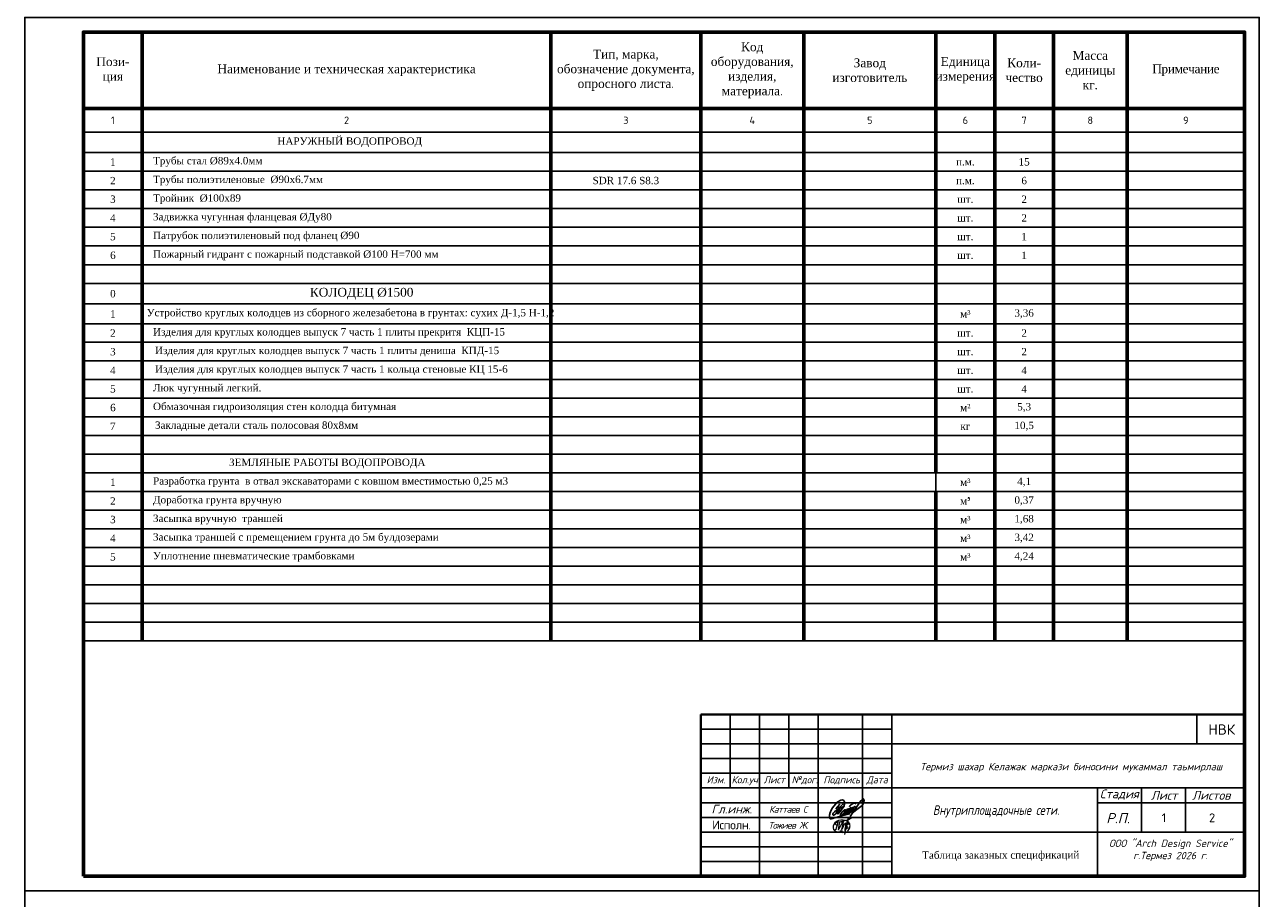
# Model space of a CAD drawing. Header units: metres. Extents: x 346093 to 351264, y 4122511 to 4124373.
# Tile 3 of 256: x 348514 to 348934, y 4122806 to 4123103. Entities that reach past the tile are written whole.
import ezdxf

# ---------------------------------------------------------------- set-up
doc = ezdxf.new("R2010")
doc.units = ezdxf.units.M
doc.header["$LTSCALE"] = 0.5
doc.layers.add('_0', color=7, linetype='Continuous', lineweight=15)
doc.layers.add('ФВС-3', color=7, linetype='Continuous', lineweight=25)
doc.styles.add('OOO-Kazar', font='isocpeui.ttf', dxfattribs={"height": 250})
doc.styles.get("Standard").update_dxf_attribs({"font": 'txt.shx'})
doc.styles.add('style1', font='isocpeui.ttf', dxfattribs={"height": 250})

# ---------------------------------------------------------------- blocks, each defined once
blk = doc.blocks.new('*T349')
at = {"color": 0, "linetype": 'Continuous', "lineweight": 60, "transparency": 16777216}
for p, q in [((0, 0), (20, 0)), ((0, 0), (0, -206.95)), ((20, 0), (20, -206.95)), ((159, 0), (159, -206.95)), ((210, 0), (210, -206.95)), ((245, 0), (245, -206.95)), ((290, 0), (290, -149.85)), ((310, 0), (310, -206.95)), ((330, 0), (330, -206.95)), ((355, 0), (355, -206.95)), ((395, 0), (395, -206.95)), ((0, -26), (395, -26)), ((290, -156.21), (290, -206.95))]:
    blk.add_line(p, q, dxfattribs=at)
at = {"color": 0, "linetype": 'ByBlock', "lineweight": -2, "transparency": 16777216}
for p, q in [((20, 0), (395, 0)), ((0, -53.68), (20, -53.68)), ((159, -53.68), (210, -53.68)), ((20, -72.73), (210, -72.73)), ((20, -79.09), (210, -79.09)), ((20, -85.45), (210, -85.45)), ((20, -92.45), (210, -92.45)), ((290, -92.45), (330, -92.45)), ((0, -111.83), (395, -111.83)), ((290, -118.16), (330, -118.16)), ((290, -124.49), (330, -124.49)), ((0, -143.52), (20, -143.52)), ((290, -143.52), (330, -143.52)), ((290, -149.85), (310, -149.85)), ((290, -149.85), (290, -156.21))]:
    blk.add_line(p, q, dxfattribs=at)
at = {"color": 0, "linetype": 'Continuous', "transparency": 16777216}
for p, q in [((0, -34), (395, -34)), ((0, -40.96), (395, -40.96)), ((0, -47.32), (395, -47.32)), ((20, -53.68), (159, -53.68)), ((210, -53.68), (395, -53.68)), ((0, -60.01), (395, -60.01)), ((0, -66.37), (395, -66.37)), ((0, -72.73), (20, -72.73)), ((210, -72.73), (395, -72.73)), ((0, -79.09), (20, -79.09)), ((210, -79.09), (395, -79.09)), ((0, -85.45), (20, -85.45)), ((210, -85.45), (395, -85.45)), ((0, -92.45), (20, -92.45)), ((210, -92.45), (290, -92.45)), ((330, -92.45), (395, -92.45)), ((0, -99.16), (395, -99.16)), ((0, -105.49), (395, -105.49)), ((0, -118.16), (290, -118.16)), ((330, -118.16), (395, -118.16)), ((0, -124.49), (290, -124.49)), ((330, -124.49), (395, -124.49)), ((0, -130.85), (395, -130.85)), ((0, -137.19), (395, -137.19)), ((20, -143.52), (290, -143.52)), ((330, -143.52), (395, -143.52)), ((0, -149.85), (290, -149.85)), ((310, -149.85), (395, -149.85)), ((0, -156.21), (395, -156.21)), ((0, -162.57), (395, -162.57)), ((0, -168.9), (395, -168.9)), ((0, -175.26), (395, -175.26)), ((0, -181.62), (395, -181.62)), ((0, -187.95), (395, -187.95)), ((0, -194.28), (395, -194.28)), ((0, -200.62), (395, -200.62)), ((0, -206.95), (395, -206.95))]:
    blk.add_line(p, q, dxfattribs=at)
for s, insert, char_height, width, attachment_point in [('{\\fTimes New Roman|b0|i0|c204|p18;Тип, марка, \\Pобозначение документа,\\Pопросного листа}.', (184.5, -13), 3, 48, 5), ('{\\fTimes New Roman|b0|i0|c204|p18;Код оборудования,\\Pизделия,\\Pматериала}.', (227.5, -13), 3, 32, 5), ('{\\fTimes New Roman|b0|i0|c204|p18;Масса\\Pединицы\\Pкг.}', (342.5, -13), 3, 24, 5), ('{\\fTimes New Roman|b0|i0|c204|p18;Пози-\\Pция}', (10, -13), 3, 18, 5), ('{\\fTimes New Roman|b0|i0|c204|p18;Наименование и техническая характеристика}', (89.5, -13), 3, 136, 5), ('{\\fTimes New Roman|b0|i0|c204|p18;Завод\\Pизготовитель}', (267.5, -13), 3, 44, 5), ('{\\fTimes New Roman|b0|i0|c204|p18;Единица\\Pизмерения}', (300, -13), 3, 19, 5), ('{\\fTimes New Roman|b0|i0|c204|p18;Коли-\\Pчество}', (320, -13), 3, 19, 5), ('\\A1;{\\fTimes New Roman|b0|i0|c204|p18;\\T0.95;Примечание}', (375, -13), 3, 39, 5), ('{\\fISOCPEUR|b1|i0|c204|p34;1', (10, -30), 2.5, 17, 5), ('{\\fISOCPEUR|b1|i0|c204|p34;2}', (89.5, -30), 2.5, 136, 5), ('{\\fISOCPEUR|b1|i0|c204|p34;3}', (184.5, -30), 2.5, 48, 5), ('{\\fISOCPEUR|b1|i0|c204|p34;4}', (227.5, -30), 2.5, 32, 5), ('{\\fISOCPEUR|b1|i0|c204|p34;5}', (267.5, -30), 2.5, 42, 5), ('{\\fISOCPEUR|b1|i0|c204|p34;6', (300, -30), 2.5, 17, 5), ('{\\fISOCPEUR|b1|i0|c204|p34;7', (320, -30), 2.5, 17, 5), ('{\\fISOCPEUR|b1|i0|c204|p34;8', (342.5, -30), 2.5, 22, 5), ('{\\fISOCPEUR|b1|i0|c204|p34;9', (375, -30), 2.5, 37, 5), (' {\\fTimes New Roman|b0|i0|c204|p18;НАРУЖНЫЙ ВОДОПРОВОД} ', (89.5, -37.48), 2.5, 136, 5), ('{\\fTimes New Roman|b0|i0|c0|p18;1', (10, -44.14), 2.5, 17, 5), (' {\\fTimes New Roman|b0|i0|c204|p18;Трубы стал\\fTimes New Roman|b0|i0|c0|p18; \\fTimes New Roman|b0|i0|c204|p18;%%C\\fTimes New Roman|b0|i0|c0|p18;89\\fTimes New Roman|b0|i0|c204|p18;х\\fTimes New Roman|b0|i0|c0|p18;4.0\\fTimes New Roman|b0|i0|c204|p18;мм}', (21.5, -44.14), 2.5, 136, 4), ('{\\fTimes New Roman|b0|i0|c204|p18;п.м.}', (300, -44.14), 2.5, 17, 5), ('{\\fTimes New Roman|b0|i0|c0|p18;15}', (320, -44.14), 2.5, 17, 5), ('{\\fTimes New Roman|b0|i0|c0|p18;2', (10, -50.5), 2.5, 17, 5), (' {\\fTimes New Roman|b0|i0|c204|p18;Трубы полиэтиленовые  %%C\\fTimes New Roman|b0|i0|c0|p18;90\\fTimes New Roman|b0|i0|c204|p18;х\\fTimes New Roman|b0|i0|c0|p18;6.7\\fTimes New Roman|b0|i0|c204|p18;мм}', (21.5, -50.5), 2.5, 136, 4), ('{\\fTimes New Roman|b0|i0|c0|p18;\\C256;SDR 17.6 S8.3}', (184.5, -50.5), 2.5, 48, 5), ('{\\fTimes New Roman|b0|i0|c204|p18;п.м.}', (300, -50.5), 2.5, 17, 5), ('{\\fTimes New Roman|b0|i0|c0|p18;6}', (320, -50.5), 2.5, 17, 5), ('{\\fTimes New Roman|b0|i0|c0|p18;3', (10, -56.84), 2.5, 17, 5), (' {\\fTimes New Roman|b0|i0|c204|p18;Тройник  %%C\\fTimes New Roman|b0|i0|c0|p18;100\\fTimes New Roman|b0|i0|c204|p18;х\\fTimes New Roman|b0|i0|c0|p18;89}', (21.5, -56.84), 2.5, 136, 4), ('{\\fTimes New Roman|b0|i0|c204|p18;шт.}', (300, -56.84), 2.5, 17, 5), ('{\\fTimes New Roman|b0|i0|c0|p18;2}', (320, -56.84), 2.5, 17, 5), ('{\\fTimes New Roman|b0|i0|c0|p18;4', (10, -63.19), 2.5, 17, 5), (' {\\fTimes New Roman|b0|i0|c204|p18;\\C256;Задвижка чугунная фланцевая\\fTimes New Roman|b0|i0|c0|p18; \\fTimes New Roman|b0|i0|c204|p18;%%CДу80}', (21.5, -63.19), 2.5, 136, 4), ('{\\fTimes New Roman|b0|i0|c204|p18;шт.}', (300, -63.19), 2.5, 17, 5), ('{\\fTimes New Roman|b0|i0|c0|p18;2}', (320, -63.19), 2.5, 17, 5), ('{\\fTimes New Roman|b0|i0|c0|p18;5', (10, -69.55), 2.5, 17, 5), (' {\\fTimes New Roman|b0|i0|c204|p18;Патрубок полиэтиленовый под фланец %%C\\fTimes New Roman|b0|i0|c0|p18;90}', (21.5, -69.55), 2.5, 136, 4), ('{\\fTimes New Roman|b0|i0|c204|p18;шт.}', (300, -69.55), 2.5, 17, 5), ('{\\fTimes New Roman|b0|i0|c0|p18;1}', (320, -69.55), 2.5, 17, 5), ('{\\fTimes New Roman|b0|i0|c0|p18;6', (10, -75.91), 2.5, 17, 5), (' {\\fTimes New Roman|b0|i0|c204|p18;Пожарный гидрант с пожарный подставкой %%C100 Н=700 мм}', (21.5, -75.91), 2.5, 136, 4), ('{\\fTimes New Roman|b0|i0|c204|p18;шт.}', (300, -75.91), 2.5, 17, 5), ('{\\fTimes New Roman|b0|i0|c0|p18;1}', (320, -75.91), 2.5, 17, 5), ('{\\fTimes New Roman|b0|i0|c0|p18;0', (10, -88.95), 2.5, 17, 5), ('{\\fTimes New Roman|b0|i0|c0|p18;                                                 \\fTimes New Roman|b0|i0|c204|p18;КОЛОДЕЦ %%C1500}', (21.5, -88.95), 3, 136, 4), ('{\\fTimes New Roman|b0|i0|c204|p18;Устройство круглых колодцев из сборного железабетона в грунтах:\\fTimes New Roman|b0|i0|c0|p18; \\fTimes New Roman|b0|i0|c204|p18;сухих Д-1,\\fTimes New Roman|b0|i0|c0|p18;5\\fTimes New Roman|b0|i0|c204|p18; Н-1,2}', (21.5, -95.8), 2.5, 136, 4), ('{\\fTimes New Roman|b0|i0|c0|p18;1', (10, -95.8), 2.5, 17, 5), ('{\\fTimes New Roman|b0|i0|c204|p18;м³}', (300, -95.8), 2.5, 17, 5), ('{\\fTimes New Roman|b0|i0|c0|p18;3\\fTimes New Roman|b0|i0|c204|p18;,\\fTimes New Roman|b0|i0|c0|p18;36}', (320, -95.8), 2.5, 17, 5), ('{\\fTimes New Roman|b0|i0|c0|p18;2', (10, -102.33), 2.5, 17, 5), (' {\\fTimes New Roman|b0|i0|c204|p18;Изделия для круглых колодцев выпуск 7 часть 1 плиты прекритя  КЦП-1\\fTimes New Roman|b0|i0|c0|p18;5} ', (21.5, -102.33), 2.5, 136, 4), ('{\\fTimes New Roman|b0|i0|c204|p18;шт.}', (300, -102.33), 2.5, 17, 5), ('{\\fTimes New Roman|b0|i0|c0|p18;2}', (320, -102.33), 2.5, 17, 5), ('{\\fTimes New Roman|b0|i0|c0|p18;3', (10, -108.66), 2.5, 17, 5), ('{\\fTimes New Roman|b0|i0|c204|p18; \\fTimes New Roman|b0|i0|c0|p18;  \\fTimes New Roman|b0|i0|c204|p18;Изделия для круглых колодцев выпуск 7 часть 1 плиты дениша  КПД-1\\fTimes New Roman|b0|i0|c0|p18;5}', (21.5, -108.66), 2.5, 136, 4), ('{\\fTimes New Roman|b0|i0|c204|p18;шт.}', (300, -108.66), 2.5, 17, 5), ('{\\fTimes New Roman|b0|i0|c0|p18;2}', (320, -108.66), 2.5, 17, 5), ('{\\fTimes New Roman|b0|i0|c0|p18;4', (10, -114.99), 2.5, 17, 5), ('{\\fTimes New Roman|b0|i0|c0|p18;  \\fTimes New Roman|b0|i0|c204|p18; Изделия для круглых колодцев выпуск 7 часть 1 кольца стеновые КЦ 1\\fTimes New Roman|b0|i0|c0|p18;5\\fTimes New Roman|b0|i0|c204|p18;-6}', (21.5, -114.99), 2.5, 136, 4), ('{\\fTimes New Roman|b0|i0|c204|p18;шт.}', (300, -114.99), 2.5, 17, 5), ('{\\fTimes New Roman|b0|i0|c0|p18;4}', (320, -114.99), 2.5, 17, 5), ('{\\fTimes New Roman|b0|i0|c0|p18;5', (10, -121.33), 2.5, 17, 5), (' {\\fTimes New Roman|b0|i0|c204|p18;Люк чугунный легкий.}', (21.5, -121.33), 2.5, 136, 4), ('{\\fTimes New Roman|b0|i0|c204|p18;шт.}', (300, -121.33), 2.5, 17, 5), ('{\\fTimes New Roman|b0|i0|c0|p18;4}', (320, -121.33), 2.5, 17, 5), ('{\\fTimes New Roman|b0|i0|c204|p18;м²}', (300, -127.67), 2.5, 17, 5), ('{\\fTimes New Roman|b0|i0|c0|p18;6', (10, -127.67), 2.5, 17, 5), (' {\\fTimes New Roman|b0|i0|c204|p18;Обмазочная гидроизоляция стен колодца битумная }', (21.5, -127.67), 2.5, 136, 4), ('{\\fTimes New Roman|b0|i0|c0|p18;5\\fTimes New Roman|b0|i0|c204|p18;,\\fTimes New Roman|b0|i0|c0|p18;3}', (320, -127.67), 2.5, 17, 5), ('{\\fTimes New Roman|b0|i0|c0|p18;7', (10, -134.02), 2.5, 17, 5), ('{\\fTimes New Roman|b0|i0|c0|p18;   \\fTimes New Roman|b0|i0|c204|p18;Закладные детали сталь полосовая 80х8мм }', (21.5, -134.02), 2.5, 136, 4), ('{\\fTimes New Roman|b0|i0|c204|p18;кг\\P}', (300, -134.02), 2.5, 17, 5), ('{\\fTimes New Roman|b0|i0|c0|p18;10\\fTimes New Roman|b0|i0|c204|p18;,\\fTimes New Roman|b0|i0|c0|p18;5}', (320, -134.02), 2.5, 17, 5), ('             {\\fTimes New Roman|b0|i0|c204|p18;ЗЕМЛЯНЫЕ РАБОТЫ ВОДОПРОВОДА}', (21.5, -146.69), 2.5, 136, 4), ('{\\fTimes New Roman|b0|i0|c204|p18;1', (10, -153.03), 2.5, 17, 5), (' {\\fTimes New Roman|b0|i0|c204|p18;Разработка грунта  в отвал экскаваторами с ковшом вместимостью 0,25 м3 }', (21.5, -153.03), 2.5, 136, 4), ('{\\fTimes New Roman|b0|i0|c204|p18;м³}', (300, -153.03), 2.5, 17, 5), ('{\\fTimes New Roman|b0|i0|c0|p18;4\\fTimes New Roman|b0|i0|c204|p18;,\\fTimes New Roman|b0|i0|c0|p18;1}', (320, -153.03), 2.5, 17, 5), ('{\\fTimes New Roman|b0|i0|c0|p18;2', (10, -159.39), 2.5, 17, 5), (' {\\fTimes New Roman|b0|i0|c204|p18;Доработка грунта вручную}', (21.5, -159.39), 2.5, 136, 4), ('{\\fTimes New Roman|b0|i0|c204|p18;м\\fISOCPEUR|b0|i0|c204|p34;³}', (300, -159.39), 2.5, 17, 5), ('{\\fTimes New Roman|b0|i0|c0|p18;0\\fTimes New Roman|b0|i0|c204|p18;,\\fTimes New Roman|b0|i0|c0|p18;37}', (320, -159.39), 2.5, 17, 5), ('{\\fTimes New Roman|b0|i0|c0|p18;3', (10, -165.74), 2.5, 17, 5), (' {\\fTimes New Roman|b0|i0|c204|p18;Засыпка вручную  траншей}', (21.5, -165.74), 2.5, 136, 4), ('{\\fTimes New Roman|b0|i0|c204|p18;м³}', (300, -165.74), 2.5, 17, 5), ('{\\fTimes New Roman|b0|i0|c0|p18;1\\fTimes New Roman|b0|i0|c204|p18;,\\fTimes New Roman|b0|i0|c0|p18;68}', (320, -165.74), 2.5, 17, 5), ('{\\fTimes New Roman|b0|i0|c0|p18;4', (10, -172.08), 2.5, 17, 5), (' {\\fTimes New Roman|b0|i0|c204|p18;Засыпка траншей с премещением грунта до 5м булдозерами}', (21.5, -172.08), 2.5, 136, 4), ('{\\fTimes New Roman|b0|i0|c204|p18;м³}', (300, -172.08), 2.5, 17, 5), ('{\\fTimes New Roman|b0|i0|c0|p18;3\\fTimes New Roman|b0|i0|c204|p18;,\\fTimes New Roman|b0|i0|c0|p18;42}', (320, -172.08), 2.5, 17, 5), ('{\\fTimes New Roman|b0|i0|c0|p18;5', (10, -178.44), 2.5, 17, 5), (' {\\fTimes New Roman|b0|i0|c204|p18;Уплотнение пневматические трамбовками}', (21.5, -178.44), 2.5, 136, 4), ('{\\fTimes New Roman|b0|i0|c204|p18;м³}', (300, -178.44), 2.5, 17, 5), ('{\\fTimes New Roman|b0|i0|c0|p18;4,24}', (320, -178.44), 2.5, 17, 5)]:
    blk.add_mtext(s, dxfattribs=dict(at, insert=insert, char_height=char_height, width=width, attachment_point=attachment_point))
blk = doc.blocks.new('gfnfd')
at = {"layer": '_0', "color": 5, "ltscale": 100}
for points in [[(6520801, 2413192), (6520834, 2413192)], [(6520818, 2413294), (6520848, 2413294)]]:
    blk.add_lwpolyline(points, dxfattribs=at)
blk.add_arc((6518800, 2413812), 2051, 342.7953, 345.3289, dxfattribs=at)
for points in [[(6520891, 2413186), (6520915, 2413229), (6520915, 2413269), (6520746, 2413281), (6520730, 2413208), (6520827, 2413173)], [(6520765, 2413255), (6520754, 2413268), (6520847, 2413305), (6520939, 2413339)], [(6520800, 2413285), (6520787, 2413205), (6520836, 2413285), (6520823, 2413202), (6520866, 2413283), (6520858, 2413196), (6520895, 2413322), (6520855, 2413150)], [(6520760, 2413206), (6520746, 2413203)], [(6520888, 2413288), (6520900, 2413266), (6520879, 2413250), (6520895, 2413224), (6520870, 2413213), (6520870, 2413207)]]:
    blk.add_spline(points, degree=3, dxfattribs=at)
blk = doc.blocks.new('вааааааааап')
at = {"color": 5}
for points in [[(2401, 2528), (2318, 2367, 0.555567), (2350, 2365), (2530, 2595), (2563, 2648, 0.075018), (2583, 2803, 0.366234), (2498, 2881, 0.136738), (2399, 2854), (2357, 2827), (2312, 2796), (2240, 2728), (2137, 2590), (2085, 2503), (2036, 2373), (2029, 2347, 0.078523), (2026, 2217, 0.230194), (2050, 2176, 0.088713), (2053, 2176, 0.088713), (2110, 2183, 0.088713), (2167, 2200), (2478, 2290), (2786, 2365)], [(2492, 2315), (2666, 2438), (2719, 2495), (2738, 2521, 0.585009), (2725, 2543, 0.279187), (2675, 2523), (2611, 2444), (2585, 2391, 0.242557), (2580, 2347, 0.403283), (2603, 2336), (2801, 2499), (2840, 2568, 0.460754), (2828, 2585, 0.236525), (2773, 2567), (2738, 2527), (2679, 2446), (2675, 2372), (2695, 2372), (2802, 2446), (2882, 2538, 0.110049), (2905, 2589, 0.49888), (2898, 2599, 0.306347), (2842, 2566), (2767, 2449), (2767, 2393), (2782, 2382), (2969, 2557, 0.168682), (2969, 2557, 0.168682), (2994, 2623, 0.358457), (2972, 2635, 0.150037), (2914, 2594), (2882, 2538), (2871, 2515, 0.092237), (2854, 2424, 0.440632), (2871, 2404, 0.155162), (2924, 2428), (2988, 2484), (3240, 2678), (3308, 2787), (3322, 2860), (3305, 2905), (3278, 2919), (3243, 2903), (3204, 2864), (3158, 2794), (3031, 2608), (2792, 2260)], [(2529, 2736), (2403, 2611), (2346, 2579, -0.414887), (2320, 2584, -0.228999), (2317, 2620), (2405, 2722)], [(2591, 2510, 0.145139), (2500, 2435), (2455, 2370), (2435, 2333, 0.284556), (2435, 2302, 0.230438), (2458, 2288, 0.215544), (2469, 2293), (2587, 2419), (2620, 2488, 0.472571), (2611, 2512, 0.113583), (2591, 2510), (2591, 2510)], [(2763, 2627, -0.1724), (2803, 2685, -0.093747), (2907, 2747, -0.278119), (3020, 2732)]]:
    blk.add_lwpolyline(points, format="xyb", dxfattribs=at)
for points in [[(2529, 2736), (2403, 2611), (2254, 2360), (2188, 2306), (2158, 2306), (2145, 2329), (2150, 2357), (2162, 2389), (2207, 2436), (2280, 2494), (2550, 2639)], [(2317, 2620), (2251, 2554)]]:
    blk.add_lwpolyline(points, dxfattribs=at)

msp = doc.modelspace()

# ---------------------------------------------------------------- linework, layer by layer
at = {"linetype": 'Continuous'}
for p, q in [((348743.75, 4122868.03, 0), (348928.75, 4122868.03, 0)), ((348743.75, 4122813.03, 0), (348743.75, 4122868.03, 0)), ((348753.75, 4122843.03, 0), (348753.75, 4122868.03, 0)), ((348763.75, 4122813.03, 0), (348763.75, 4122868.03, 0)), ((348773.75, 4122843.03, 0), (348773.75, 4122868.03, 0)), ((348783.75, 4122813.03, 0), (348783.75, 4122868.03, 0)), ((348798.75, 4122813.03, 0), (348798.75, 4122868.03, 0)), ((348808.75, 4122813.03, 0), (348808.75, 4122868.03, 0)), ((348808.75, 4122858.03, 0), (348928.75, 4122858.03, 0)), ((348743.75, 4122848.03, 0), (348808.75, 4122848.03, 0)), ((348743.75, 4122843.03, 0), (348808.75, 4122843.03, 0)), ((348808.75, 4122843.03, 0), (348928.75, 4122843.03, 0)), ((348878.75, 4122843.03, 0), (348878.75, 4122813.03, 0)), ((348893.75, 4122828.03, 0), (348893.75, 4122843.03, 0)), ((348908.69, 4122828.03, 0), (348908.69, 4122843.03, 0)), ((348878.75, 4122838.03, 0), (348928.75, 4122838.03, 0)), ((348808.75, 4122828.03, 0), (348928.75, 4122828.03, 0))]:
    msp.add_line(p, q, dxfattribs=at)
msp.add_line((348912.49, 4122858.03, 0), (348912.49, 4122868.03, 0))
at = {"linetype": 'Continuous', "elevation": 0}
for points in [[(348513.77, 4122808.03), (348933.77, 4122808.03), (348933.77, 4123105.03), (348513.77, 4123105.03), (348513.77, 4122808.03)], [(348743.75, 4122863.03), (348808.75, 4122863.03)], [(348743.75, 4122858.03), (348808.75, 4122858.03)], [(348743.75, 4122853.03), (348808.75, 4122853.03)], [(348743.75, 4122838.03), (348808.75, 4122838.03)], [(348743.75, 4122833.03), (348808.75, 4122833.03)], [(348743.75, 4122828.03), (348808.75, 4122828.03)], [(348743.75, 4122823.03), (348808.75, 4122823.03)], [(348743.75, 4122818.03), (348808.75, 4122818.03)], [(348513.77, 4122511.03), (348933.77, 4122511.03), (348933.77, 4122808.03), (348513.77, 4122808.03), (348513.77, 4122511.03)]]:
    msp.add_lwpolyline(points, dxfattribs=at)
at = {"linetype": 'Continuous', "lineweight": 60, "elevation": 0}
msp.add_lwpolyline([(348533.77, 4122813.03), (348928.77, 4122813.03), (348928.77, 4123100.03), (348533.77, 4123100.03), (348533.77, 4122813.03)], dxfattribs=at)
at = {"lineweight": 40, "elevation": 0}
msp.add_lwpolyline([(348743.75, 4122868.03), (348928.75, 4122868.03), (348928.75, 4122813.03), (348743.75, 4122813.03)], close=True, dxfattribs=at)

# ---------------------------------------------------------------- block references
msp.add_blockref('*T349', (348533.77, 4123100.03, 0))
at = {"xscale": 0.00908740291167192, "yscale": 0.00908740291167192, "zscale": 0.00908740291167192}
msp.add_blockref('вааааааааап', (348769.2, 4122812.78, 0), dxfattribs=at)
at = {"layer": '_0', "xscale": 0.03, "yscale": 0.03, "zscale": 0.03}
msp.add_blockref('gfnfd', (153167, 4050432.72, 0), dxfattribs=at)

# ---------------------------------------------------------------- texts
at = {"color": 0, "style": 'style1', "width": 0.8}
msp.add_text('Внутриплощадочные сети.', height=3.2645, dxfattribs=at).set_placement((348822.73, 4122833.89, 313.89))
at = {"color": 7, "insert": (348920.96, 4122862.89, 0), "char_height": 3.5, "attachment_point": 5}
msp.add_mtext('НВК', dxfattribs=at)
at = {"color": 5, "lineweight": 30, "ltscale": 20, "char_height": 3, "attachment_point": 1}
for s, width, heights, insert in [('{\\C256;1}', 1.23, [0], (348900.53, 4122834.39, 0)), ('{\\C256;2}', 3.9238, [2.77], (348916.63, 4122834.39, 0))]:
    msp.add_mtext_dynamic_manual_height_columns(s, width=width, gutter_width=12.5, heights=heights, dxfattribs=dict(at, insert=insert))
at = {"linetype": 'Continuous', "lineweight": 5, "insert": (348754.22, 4122831.96, 0), "char_height": 3, "attachment_point": 2, "style": 'OOO-Kazar'}
msp.add_mtext('{\\fISOCPEUR|b0|i0|c204|p34;\\T0.95;Исполн.}', dxfattribs=at)
at = {"insert": (348845.8, 4122821.51, 0), "char_height": 2.5, "width": 55.2719, "attachment_point": 2, "rotation": 0.1302}
msp.add_mtext('{\\fTimes New Roman|b0|i0|c204|p18;\\C0;Таблица заказных спецификаций}', dxfattribs=at)
at = {"layer": 'ФВС-3', "linetype": 'Continuous', "lineweight": 5, "style": 'OOO-Kazar'}
for s, insert, char_height, attachment_point in [('{\\fISOCPEUR|b0|i1|c204|p34;Изм.}', (348748.94, 4122847.03, 0), 2.4, 2), ('{\\fISOCPEUR|b0|i1|c204|p34;Кол.уч.}', (348759.06, 4122847.03, 0), 2.4, 2), ('{\\fISOCPEUR|b0|i1|c204|p34;Лист}', (348768.78, 4122847.03, 0), 2.4, 2), ('{\\fISOCPEUR|b0|i1|c204|p34;№дог.}', (348779.14, 4122847.03, 0), 2.4, 2), ('{\\fISOCPEUR|b0|i1|c204|p34;Подпись}', (348791.71, 4122847.03, 0), 2.4, 2), ('{\\fISOCPEUR|b0|i1|c204|p34;Дата}', (348803.76, 4122847.03, 0), 2.4, 2), ('{\\fISOCPEUR|b0|i1|c204|p34;Термиз шахар Келажак маркази биносини мукаммал таьмирлаш\\P  }', (348869.77, 4122844.21, 0), 2.5, 8), ('{\\fISOCPEUR|b0|i1|c204|p34;Стадия}', (348886.16, 4122839.03, 0), 3, 8), ('{\\fISOCPEUR|b0|i1|c204|p34;Лист }', (348901.4, 4122839.03, 0), 3, 8), ('{\\fISOCPEUR|b0|i1|c204|p34;Листов }', (348917.44, 4122839.03, 0), 3, 8), ('{\\fISOCPEUR|b0|i1|c204|p34;Р.П.}', (348885.71, 4122831.03, 0), 3.5, 8), ('{\\fISOCPEUR|b0|i1|c204|p34;\\T0.9;Тожиев Ж.}', (348773.5, 4122831.49, 0), 2.3, 2), ('{\\fISOCPEUR|b0|i1|c204|p34;ООО "Arch Design Service"\\Pг.Термез 20\\fISOCPEUR|b0|i1|c0|p34;26\\fISOCPEUR|b0|i1|c204|p34; г.\\P  }', (348903.54, 4122813.97, 0), 2.5, 8)]:
    msp.add_mtext(s, dxfattribs=dict(at, insert=insert, char_height=char_height, attachment_point=attachment_point))
at = {"layer": 'ФВС-3', "color": 0, "linetype": 'Continuous', "lineweight": 5, "insert": (348754.29, 4122837.35, 0), "char_height": 3, "attachment_point": 2, "style": 'OOO-Kazar'}
msp.add_mtext('{\\fISOCPEUR|b0|i1|c204|p34;\\C256;Гл.инж.}', dxfattribs=at)
at = {"layer": 'ФВС-3', "color": 0, "linetype": 'Continuous', "insert": (348773.47, 4122836.95, 0), "char_height": 2.3, "attachment_point": 2, "style": 'OOO-Kazar'}
msp.add_mtext('{\\fISOCPEUR|b0|i1|c204|p34;\\T0.9;Каттаев С}', dxfattribs=at)

doc.saveas('drawing.dxf')
